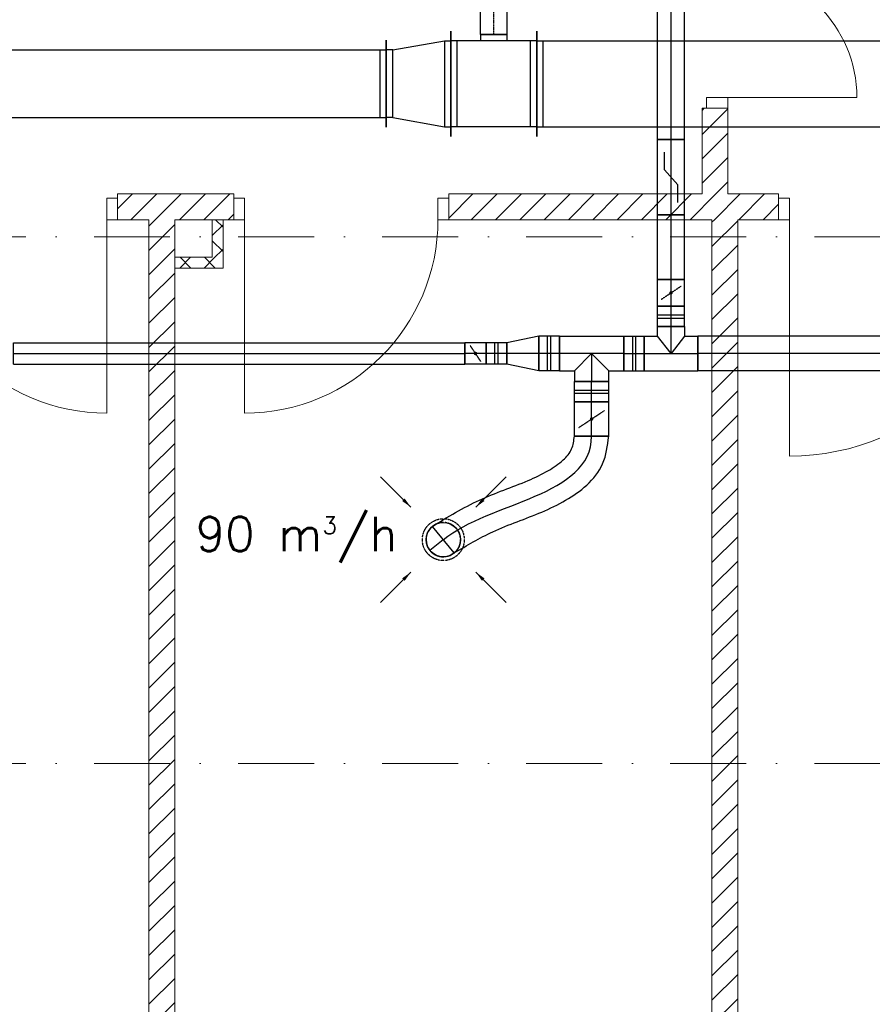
# Model space of a CAD drawing. Header units: millimetres. Extents: x -4612887 to -4536833, y -5457376 to -5415716.
# Tile 17 of 144: x -4598142 to -4594174, y -5451485 to -5446903. Entities that reach past the tile are written whole.
import ezdxf

# ---------------------------------------------------------------- set-up
doc = ezdxf.new("R2010")
doc.units = ezdxf.units.MM
doc.header["$MEASUREMENT"] = 0
for name, pattern in [('DASHDOT', [1, 0.5, -0.25, 0, -0.25]), ('DASHED', [0.75, 0.5, -0.25]), ('Kropki i Kreski', [670.277762, 352.777767, -176.388884, 0, -141.111112])]:
    doc.linetypes.add(name, pattern=pattern)
doc.layers.get('0').update_dxf_attribs({"color": 8, "lineweight": 18})
for name, color, linetype, lineweight in [('FLUID-N1', 7, 'Continuous', 30), ('FLUID-W1', 7, 'Continuous', 30), ('FLUID-W1-160-ARRGR', 7, 'Continuous', 25), ('Osie', 8, 'Continuous', 18), ('Ściany obudowa', 8, 'Continuous', 18), ('Ściany wewnętrzne', 7, 'Continuous', 18)]:
    doc.layers.add(name, color=color, linetype=linetype, lineweight=lineweight)
doc.layers.add('FLUID-N1-SYM', color=7, linetype='Continuous')
doc.layers.add('FLUID-w1-SYM', color=7, linetype='Continuous')
doc.styles.add('FDBES', font='simplex.shx')
doc.linetypes.add('ZIGZAG', pattern='A,0.0001,-0.2,[131,ltypeshp.shx,S=0.2,R=0,X=-0.2,Y=0],-0.4,[131,ltypeshp.shx,S=0.2,R=180,X=0.2,Y=0],-0.2', length=0.8001)
doc.dimstyles.new('FDBES', dxfattribs={"dimscale": 50, "dimtxt": 4, "dimasz": 2.5, "dimexe": 0.8, "dimexo": 2, "dimgap": 1, "dimtad": 1, "dimdsep": 46, "dimtxsty": 'FDBES', "dimcen": 2.5, "dimclrd": 4, "dimclre": 5, "dimadec": 0, "dimazin": 0, "dimtfac": 1, "dimtmove": 0, "dimatfit": 3, "dimfxl": 1, "dimarcsym": 0})
pattern_1 = [(45, (-4559356.9, -5416807.61), (-56.56854, 56.56854), [])]
pattern_2 = [(45, (-4559356.9, -5416807.61), (-56.56854, 56.56854), []), (135, (-4559356.9, -5416807.61), (56.56854, 56.56854), [])]

# ---------------------------------------------------------------- blocks, each defined once
blk = doc.blocks.new('*U326')
at = {"color": 7, "linetype": 'DASHED'}
blk.add_circle((0, 0), 97.5, dxfattribs=at)
at = {"color": 0, "linetype": 'ByBlock', "lineweight": -2}
blk.add_circle((0, 0), 80, dxfattribs=at)
blk = doc.blocks.new('*U903')
at = {"color": 162, "linetype": 'Continuous', "lineweight": -2}
for p, q in [((-1600, -202.5), (-1600, 202.5)), ((1600, 202.5), (1600, -202.5))]:
    blk.add_line(p, q, dxfattribs=at)
at = {"color": 0, "linetype": 'ByBlock', "lineweight": -2}
for p, q in [((-1600, 157.5), (1600, 157.5)), ((-1600, -157.5), (1600, -157.5))]:
    blk.add_line(p, q, dxfattribs=at)
at = {"color": 7, "linetype": 'Continuous'}
for p, q in [((-1570, -157.5), (-1570, 157.5)), ((1570, 157.5), (1570, -157.5))]:
    blk.add_line(p, q, dxfattribs=at)
blk = doc.blocks.new('*U901')
at = {"color": 162, "linetype": 'Continuous', "lineweight": -2}
for p, q in [((-200, -245), (-200, 245)), ((200, 245), (200, -245)), ((62.5, -230), (-62.5, -230))]:
    blk.add_line(p, q, dxfattribs=at)
at = {"color": 0, "linetype": 'ByBlock', "lineweight": -2}
for p, q in [((-200, 200), (200, 200)), ((-200, -200), (200, -200)), ((-62.5, -200), (-62.5, -230)), ((62.5, -230), (62.5, -200))]:
    blk.add_line(p, q, dxfattribs=at)
at = {"color": 7, "linetype": 'Continuous'}
for p, q in [((-170, -200), (-170, 200)), ((170, 200), (170, -200))]:
    blk.add_line(p, q, dxfattribs=at)
blk = doc.blocks.new('*U900')
at = {"color": 162, "linetype": 'Continuous', "lineweight": -2}
for p, q in [((-150, -62.5), (-150, 62.5)), ((150, 62.5), (150, -62.5))]:
    blk.add_line(p, q, dxfattribs=at)
at = {"color": 0, "linetype": 'ByBlock', "lineweight": -2}
for p, q in [((-150, 62.5), (150, 62.5)), ((-150, -62.5), (150, -62.5))]:
    blk.add_line(p, q, dxfattribs=at)
at = {"layer": 'FLUID-N1-SYM', "color": 7, "linetype": 'DASHDOT'}
blk.add_line((-150, 0), (150, 0), dxfattribs=at)
blk = doc.blocks.new('*U892')
at = {"color": 162, "linetype": 'Continuous', "lineweight": -2}
for p, q in [((150, 245), (150, -245)), ((-150, -202.5), (-150, 202.5))]:
    blk.add_line(p, q, dxfattribs=at)
at = {"color": 0, "linetype": 'ByBlock', "lineweight": -2}
for p, q in [((-120, 157.5), (120, 200)), ((120, 200), (150, 200)), ((-120, 157.5), (-150, 157.5)), ((-120, -157.5), (-150, -157.5)), ((-120, -157.5), (120, -200)), ((120, -200), (150, -200))]:
    blk.add_line(p, q, dxfattribs=at)
at = {"color": 7, "linetype": 'Continuous'}
for p, q in [((120, 200), (120, -200)), ((-120, -157.5), (-120, 157.5))]:
    blk.add_line(p, q, dxfattribs=at)
blk = doc.blocks.new('*U888')
at = {"color": 162, "linetype": 'Continuous', "lineweight": -2}
for p, q in [((-1650, -245), (-1650, 245)), ((1650, 245), (1650, -245))]:
    blk.add_line(p, q, dxfattribs=at)
at = {"color": 0, "linetype": 'ByBlock', "lineweight": -2}
for p, q in [((-1650, 200), (1650, 200)), ((-1650, -200), (1650, -200))]:
    blk.add_line(p, q, dxfattribs=at)
at = {"color": 7, "linetype": 'Continuous'}
for p, q in [((-1620, -200), (-1620, 200)), ((1620, 200), (1620, -200))]:
    blk.add_line(p, q, dxfattribs=at)
blk = doc.blocks.new('*U747')
at = {"color": 32, "linetype": 'Continuous', "lineweight": -2}
for p, q in [((-1050, -50), (-1050, 50)), ((1050, 50), (1050, -50))]:
    blk.add_line(p, q, dxfattribs=at)
at = {"color": 0, "linetype": 'ByBlock', "lineweight": -2}
for p, q in [((-1050, 50), (1050, 50)), ((-1050, -50), (1050, -50))]:
    blk.add_line(p, q, dxfattribs=at)
at = {"layer": 'FLUID-w1-SYM', "color": 7, "linetype": 'Continuous'}
blk.add_line((-1050, 0), (1050, 0), dxfattribs=at)
blk = doc.blocks.new('*U320')
at = {"color": 32, "linetype": 'Continuous', "lineweight": -2}
for p, q in [((-50, -50), (-50, 50)), ((50, 50), (50, -50))]:
    blk.add_line(p, q, dxfattribs=at)
at = {"color": 0, "linetype": 'ByBlock', "lineweight": -2}
for p, q in [((-50, 50), (50, 50)), ((-50, -50), (50, -50))]:
    blk.add_line(p, q, dxfattribs=at)
at = {"color": 7, "linetype": 'DASHED'}
blk.add_line((-25, 37.5), (25, -37.5), dxfattribs=at)
at = {"color": 7, "linetype": 'Continuous'}
blk.add_lwpolyline([(-4, 0, 8, 8, 1), (4, 0, 8, 8, 1)], format="xyseb", close=True, dxfattribs=at)
at = {"layer": 'FLUID-w1-SYM', "color": 7, "linetype": 'Continuous'}
blk.add_line((-50, 0), (50, 0), dxfattribs=at)
blk = doc.blocks.new('*U322')
at = {"color": 32, "linetype": 'Continuous', "lineweight": -2}
for p, q in [((-75, -80), (-75, 80)), ((75, 50), (75, -50))]:
    blk.add_line(p, q, dxfattribs=at)
at = {"color": 0, "linetype": 'ByBlock', "lineweight": -2}
for p, q in [((-75, 80), (75, 50)), ((-75, -80), (75, -50))]:
    blk.add_line(p, q, dxfattribs=at)
at = {"layer": 'FLUID-w1-SYM', "color": 7, "linetype": 'Continuous'}
blk.add_line((-75, 0), (75, 0), dxfattribs=at)
blk = doc.blocks.new('*U321')
at = {"color": 32, "linetype": 'Continuous', "lineweight": -2}
for p, q in [((-47.5, -50), (-47.5, 50)), ((47.5, 50), (47.5, -50))]:
    blk.add_line(p, q, dxfattribs=at)
at = {"color": 0, "linetype": 'ByBlock', "lineweight": -2}
for p, q in [((-47.5, 50), (47.5, 50)), ((-47.5, -50), (47.5, -50))]:
    blk.add_line(p, q, dxfattribs=at)
at = {"color": 7, "linetype": 'Continuous'}
for p, q in [((-7.5, 50), (-7.5, -50)), ((7.5, 50), (7.5, -50))]:
    blk.add_line(p, q, dxfattribs=at)
at = {"layer": 'FLUID-w1-SYM', "color": 7, "linetype": 'Continuous'}
blk.add_line((-47.5, 0), (47.5, 0), dxfattribs=at)
blk = doc.blocks.new('*U745')
at = {"color": 32, "linetype": 'Continuous', "lineweight": -2}
for p, q in [((-80, 130), (80, 130)), ((-150, -80), (-150, 80)), ((150, 80), (150, -80))]:
    blk.add_line(p, q, dxfattribs=at)
at = {"color": 0, "linetype": 'ByBlock', "lineweight": -2}
for p, q in [((-80, 130), (-80, 80)), ((80, 80), (80, 130)), ((-80, 80), (-150, 80)), ((150, 80), (80, 80)), ((150, -80), (-150, -80))]:
    blk.add_line(p, q, dxfattribs=at)
at = {"color": 7, "linetype": 'Continuous'}
for p, q in [((-80, 80), (0, 0)), ((0, 0), (80, 80))]:
    blk.add_line(p, q, dxfattribs=at)
at = {"layer": 'FLUID-w1-SYM', "color": 7, "linetype": 'Continuous'}
for p, q in [((0, 0), (0, 130)), ((-150, 0), (150, 0))]:
    blk.add_line(p, q, dxfattribs=at)
blk = doc.blocks.new('*U323')
at = {"color": 32, "linetype": 'Continuous', "lineweight": -2}
for p, q in [((-47.5, -80), (-47.5, 80)), ((47.5, 80), (47.5, -80))]:
    blk.add_line(p, q, dxfattribs=at)
at = {"color": 0, "linetype": 'ByBlock', "lineweight": -2}
for p, q in [((-47.5, 80), (47.5, 80)), ((-47.5, -80), (47.5, -80))]:
    blk.add_line(p, q, dxfattribs=at)
at = {"color": 7, "linetype": 'Continuous'}
for p, q in [((-7.5, 80), (-7.5, -80)), ((7.5, 80), (7.5, -80))]:
    blk.add_line(p, q, dxfattribs=at)
at = {"layer": 'FLUID-w1-SYM', "color": 7, "linetype": 'Continuous'}
blk.add_line((-47.5, 0), (47.5, 0), dxfattribs=at)
blk = doc.blocks.new('*U759')
at = {"color": 32, "linetype": 'Continuous', "lineweight": -2}
for p, q in [((-1155, -80), (-1155, 80)), ((1155, 80), (1155, -80))]:
    blk.add_line(p, q, dxfattribs=at)
at = {"color": 0, "linetype": 'ByBlock', "lineweight": -2}
for p, q in [((-1155, 80), (1155, 80)), ((-1155, -80), (1155, -80))]:
    blk.add_line(p, q, dxfattribs=at)
at = {"layer": 'FLUID-w1-SYM', "color": 7, "linetype": 'Continuous'}
blk.add_line((-1155, 0), (1155, 0), dxfattribs=at)
blk = doc.blocks.new('*U325')
at = {"color": 32, "linetype": 'Continuous', "lineweight": -2}
for p, q in [((-80, -80), (-80, 80)), ((80, 80), (80, -80))]:
    blk.add_line(p, q, dxfattribs=at)
at = {"color": 0, "linetype": 'ByBlock', "lineweight": -2}
for p, q in [((-80, 80), (80, 80)), ((-80, -80), (80, -80))]:
    blk.add_line(p, q, dxfattribs=at)
at = {"color": 7, "linetype": 'DASHED'}
blk.add_line((-40, 60), (40, -60), dxfattribs=at)
at = {"color": 7, "linetype": 'Continuous'}
blk.add_lwpolyline([(-4, 0, 8, 8, 1), (4, 0, 8, 8, 1)], format="xyseb", close=True, dxfattribs=at)
at = {"layer": 'FLUID-w1-SYM', "color": 7, "linetype": 'Continuous'}
blk.add_line((-80, 0), (80, 0), dxfattribs=at)
blk = doc.blocks.new('*U324')
at = {"color": 32, "linetype": 'Continuous', "lineweight": -2}
for p, q in [((-47.5, -80), (-47.5, 80)), ((47.5, 80), (47.5, -80))]:
    blk.add_line(p, q, dxfattribs=at)
at = {"color": 0, "linetype": 'ByBlock', "lineweight": -2}
for p, q in [((-47.5, 80), (47.5, 80)), ((-47.5, -80), (47.5, -80))]:
    blk.add_line(p, q, dxfattribs=at)
at = {"color": 7, "linetype": 'Continuous'}
for p, q in [((-7.5, 80), (-7.5, -80)), ((7.5, 80), (7.5, -80))]:
    blk.add_line(p, q, dxfattribs=at)
at = {"layer": 'FLUID-w1-SYM', "color": 7, "linetype": 'Continuous'}
blk.add_line((-47.5, 0), (47.5, 0), dxfattribs=at)
blk = doc.blocks.new('*U746')
at = {"color": 32, "linetype": 'Continuous', "lineweight": -2}
blk.add_line((-80, 0), (80, 0), dxfattribs=at)
at = {"color": 7, "linetype": 'DASHED', "lineweight": -2}
blk.add_arc((-690, -481.3), 80, 309.2034, 129.2034, dxfattribs=at)
at = {"color": 0, "lineweight": -2}
blk.add_arc((-690, -481.3), 80, 129.2034, 309.2034, dxfattribs=at)
at = {"color": 32, "linetype": 'ZIGZAG', "lineweight": -2, "ltscale": 50}
for points in [[(-639.4, -543.2), (-459.5, -444.4), (-231.7, -352.7), (-121, -298.1), (-22.7, -227.1), (51.4, -128.5), (80, 0)], [(-740.6, -419.3), (-521.6, -297), (-295.4, -205.9), (-201, -159.5), (-131.8, -110), (-92.9, -59.3), (-80, 0)]]:
    blk.add_spline(points, degree=3, dxfattribs=at)
at = {"layer": 'FLUID-w1-SYM', "color": 7, "linetype": 'Continuous'}
for p, q in [((-639.4, -543.2), (-740.6, -419.3)), ((-690, -481.3), (-752, -531.8))]:
    blk.add_line(p, q, dxfattribs=at)
at = {"layer": 'FLUID-w1-SYM', "color": 7, "linetype": 'Continuous', "start_tangent": (0.774907, 0.632075), "end_tangent": (0, 1)}
blk.add_spline([(-690, -481.3), (0, 0)], degree=3, dxfattribs=at)
blk = doc.blocks.new('*U750')
at = {"color": 32, "linetype": 'Continuous', "lineweight": -2}
for p, q in [((-62.5, 125), (62.5, 125)), ((-125, -80), (-125, 80)), ((125, 80), (125, -80))]:
    blk.add_line(p, q, dxfattribs=at)
at = {"color": 0, "linetype": 'ByBlock', "lineweight": -2}
for p, q in [((-62.5, 80), (-62.5, 125)), ((62.5, 125), (62.5, 80)), ((-125, 80), (-62.5, 80)), ((62.5, 80), (125, 80)), ((-125, -80), (125, -80))]:
    blk.add_line(p, q, dxfattribs=at)
at = {"color": 7, "linetype": 'Continuous'}
for p, q in [((0, 0), (-62.5, 80)), ((62.5, 80), (0, 0))]:
    blk.add_line(p, q, dxfattribs=at)
at = {"layer": 'FLUID-w1-SYM', "color": 7, "linetype": 'Continuous'}
for p, q in [((0, 0), (0, 125)), ((-125, 0), (125, 0))]:
    blk.add_line(p, q, dxfattribs=at)
blk = doc.blocks.new('*U753')
at = {"color": 32, "linetype": 'Continuous', "lineweight": -2}
for p, q in [((-47.5, -80), (-47.5, 80)), ((47.5, 80), (47.5, -80))]:
    blk.add_line(p, q, dxfattribs=at)
at = {"color": 0, "linetype": 'ByBlock', "lineweight": -2}
for p, q in [((-47.5, 80), (47.5, 80)), ((-47.5, -80), (47.5, -80))]:
    blk.add_line(p, q, dxfattribs=at)
at = {"color": 7, "linetype": 'Continuous'}
for p, q in [((-7.5, 80), (-7.5, -80)), ((7.5, 80), (7.5, -80))]:
    blk.add_line(p, q, dxfattribs=at)
at = {"layer": 'FLUID-w1-SYM', "color": 7, "linetype": 'Continuous'}
blk.add_line((-47.5, 0), (47.5, 0), dxfattribs=at)
blk = doc.blocks.new('*U751')
at = {"color": 32, "linetype": 'Continuous', "lineweight": -2}
for p, q in [((-62.5, -62.5), (-62.5, 62.5)), ((62.5, 62.5), (62.5, -62.5))]:
    blk.add_line(p, q, dxfattribs=at)
at = {"color": 0, "linetype": 'ByBlock', "lineweight": -2}
for p, q in [((-62.5, 62.5), (62.5, 62.5)), ((-62.5, -62.5), (62.5, -62.5))]:
    blk.add_line(p, q, dxfattribs=at)
at = {"color": 7, "linetype": 'DASHED'}
blk.add_line((-31.25, 46.875), (31.25, -46.875), dxfattribs=at)
at = {"color": 7, "linetype": 'Continuous'}
blk.add_lwpolyline([(-4, 0, 8, 8, 1), (4, 0, 8, 8, 1)], format="xyseb", close=True, dxfattribs=at)
at = {"layer": 'FLUID-w1-SYM', "color": 7, "linetype": 'Continuous'}
blk.add_line((-62.5, 0), (62.5, 0), dxfattribs=at)
blk = doc.blocks.new('*U749')
at = {"color": 32, "linetype": 'Continuous', "lineweight": -2}
for p, q in [((-47.5, -62.5), (-47.5, 62.5)), ((47.5, 62.5), (47.5, -62.5))]:
    blk.add_line(p, q, dxfattribs=at)
at = {"color": 0, "linetype": 'ByBlock', "lineweight": -2}
for p, q in [((-47.5, 62.5), (47.5, 62.5)), ((-47.5, -62.5), (47.5, -62.5))]:
    blk.add_line(p, q, dxfattribs=at)
at = {"color": 7, "linetype": 'Continuous'}
for p, q in [((-7.5, 62.5), (-7.5, -62.5)), ((7.5, 62.5), (7.5, -62.5))]:
    blk.add_line(p, q, dxfattribs=at)
at = {"layer": 'FLUID-w1-SYM', "color": 7, "linetype": 'Continuous'}
blk.add_line((-47.5, 0), (47.5, 0), dxfattribs=at)
blk = doc.blocks.new('*U755')
at = {"color": 32, "linetype": 'Continuous', "lineweight": -2}
for p, q in [((-1200, -62.5), (-1200, 62.5)), ((1200, 62.5), (1200, -62.5))]:
    blk.add_line(p, q, dxfattribs=at)
at = {"color": 0, "linetype": 'ByBlock', "lineweight": -2}
for p, q in [((-1200, 62.5), (1200, 62.5)), ((-1200, -62.5), (1200, -62.5))]:
    blk.add_line(p, q, dxfattribs=at)
at = {"layer": 'FLUID-w1-SYM', "color": 7, "linetype": 'Continuous'}
blk.add_line((-1200, 0), (1200, 0), dxfattribs=at)
blk = doc.blocks.new('*U752')
at = {"color": 32, "linetype": 'Continuous', "lineweight": -2}
for p, q in [((-150, -62.5), (-150, 62.5)), ((150, 62.5), (150, -62.5))]:
    blk.add_line(p, q, dxfattribs=at)
at = {"color": 0, "linetype": 'ByBlock', "lineweight": -2}
for p, q in [((-150, 62.5), (150, 62.5)), ((-150, -62.5), (150, -62.5))]:
    blk.add_line(p, q, dxfattribs=at)
at = {"layer": 'FLUID-w1-SYM', "color": 7, "linetype": 'Continuous'}
blk.add_line((-150, 0), (150, 0), dxfattribs=at)
blk = doc.blocks.new('*U754')
at = {"color": 32, "linetype": 'Continuous', "lineweight": -2}
for p, q in [((-175, -62.5), (-175, 62.5)), ((175, 62.5), (175, -62.5))]:
    blk.add_line(p, q, dxfattribs=at)
at = {"color": 0, "linetype": 'ByBlock', "lineweight": -2}
for p, q in [((-175, 62.5), (175, 62.5)), ((-175, -62.5), (175, -62.5))]:
    blk.add_line(p, q, dxfattribs=at)
at = {"color": 7, "linetype": 'Continuous'}
for p, q in [((-35, -31.2), (35, 31.2)), ((35, 31.2), (116.7, 31.2)), ((-116.7, -31.2), (-35, -31.2))]:
    blk.add_line(p, q, dxfattribs=at)
at = {"layer": 'FLUID-w1-SYM', "color": 7, "linetype": 'Continuous'}
blk.add_line((-175, 0), (175, 0), dxfattribs=at)

msp = doc.modelspace()

# ---------------------------------------------------------------- hatches: boundary and pattern name
at = {"layer": 'Ściany obudowa', "linetype": 'Continuous'}
h = msp.add_hatch(dxfattribs=at)
h.set_pattern_fill('BLOCZKI_BETONOWE', color=8, style=0, pattern_type=2)
h.set_pattern_definition(pattern_2)
h.paths.add_polyline_path([(-4597195.5, -5448059.1), (-4597195.5, -5447834.1), (-4597245.5, -5447834.1), (-4597245.5, -5448009.1)])
h = msp.add_hatch(dxfattribs=at)
h.set_pattern_fill('BLOCZKI_BETONOWE', color=8, style=0, pattern_type=2)
h.set_pattern_definition(pattern_2)
h.paths.add_polyline_path([(-4597420.5, -5448059.1), (-4597195.5, -5448059.1), (-4597245.5, -5448009.1), (-4597420.5, -5448009.1)])
at = {"layer": 'Ściany wewnętrzne', "linetype": 'Continuous'}
h = msp.add_hatch(dxfattribs=at)
h.set_pattern_fill('BLOCZKI_CERAMICZNE', color=8, style=0, pattern_type=2)
h.set_pattern_definition(pattern_1)
h.paths.add_polyline_path([(-4594965.7, -5447714.1), (-4594845.7, -5447714.1), (-4594845.7, -5447315.7), (-4594945.7, -5447315.7), (-4594965.7, -5447315.7)])
h = msp.add_hatch(dxfattribs=at)
h.set_pattern_fill('BLOCZKI_CERAMICZNE', color=8, style=0, pattern_type=2)
h.set_pattern_definition(pattern_1)
h.paths.add_polyline_path([(-4597686.1, -5447714.1), (-4597686.1, -5447734.1), (-4597686.1, -5447834.1), (-4597145.5, -5447834.1), (-4597145.5, -5447734.1), (-4597145.5, -5447714.1)])
h = msp.add_hatch(dxfattribs=at)
h.set_pattern_fill('BLOCZKI_CERAMICZNE', color=8, style=0, pattern_type=2)
h.set_pattern_definition(pattern_1)
h.paths.add_polyline_path([(-4596145.5, -5447734.1), (-4596145.5, -5447834.1), (-4594610.1, -5447834.1), (-4594610.1, -5447734.1), (-4594610.1, -5447714.1), (-4596145.5, -5447714.1)])
h = msp.add_hatch(dxfattribs=at)
h.set_pattern_fill('BLOCZKI_CERAMICZNE', color=8, style=0, pattern_type=2)
h.set_pattern_definition(pattern_1)
h.paths.add_polyline_path([(-4597420.5, -5453789.1), (-4597420.5, -5447834.1), (-4597540.5, -5447834.1), (-4597540.5, -5453789.1)])
h = msp.add_hatch(dxfattribs=at)
h.set_pattern_fill('BLOCZKI_CERAMICZNE', color=8, style=0, pattern_type=2)
h.set_pattern_definition(pattern_1)
h.paths.add_polyline_path([(-4594800.5, -5453789.1), (-4594800.5, -5447834.1), (-4594920.5, -5447834.1), (-4594920.5, -5453789.1)])

# ---------------------------------------------------------------- linework, layer by layer
at = {"layer": 'Osie', "color": 8, "linetype": 'Kropki i Kreski'}
for p, q in [((-4551857, -5447914.1), (-4607179.5, -5447914.1)), ((-4551857, -5450364.1), (-4607179.5, -5450364.1))]:
    msp.add_line(p, q, dxfattribs=at)
at = {"layer": 'Ściany obudowa', "color": 8, "linetype": 'Continuous', "flags": 128}
for points in [[(-4597195.5, -5447834.1), (-4597245.5, -5447834.1)], [(-4597245.5, -5447834.1), (-4597245.5, -5448009.1)], [(-4597195.5, -5448059.1), (-4597195.5, -5447834.1)], [(-4597245.5, -5448009.1), (-4597420.5, -5448009.1)], [(-4597420.5, -5448009.1), (-4597420.5, -5448059.1)], [(-4597420.5, -5448059.1), (-4597195.5, -5448059.1)]]:
    msp.add_lwpolyline(points, dxfattribs=at)
at = {"layer": 'Ściany wewnętrzne', "color": 8, "linetype": 'Continuous'}
for p, q in [((-4594945.7, -5447315.7), (-4594945.7, -5447265.7)), ((-4594945.7, -5447265.7), (-4594845.7, -5447265.7)), ((-4594845.7, -5447265.7), (-4594845.7, -5447315.7)), ((-4594845.7, -5447265.7), (-4594245.7, -5447265.7)), ((-4594945.7, -5447315.7), (-4594965.7, -5447315.7)), ((-4594845.7, -5447315.7), (-4594945.7, -5447315.7)), ((-4594845.7, -5447315.7), (-4594945.7, -5447315.7)), ((-4594845.7, -5447315.7), (-4594945.7, -5447315.7)), ((-4597686.1, -5447734.1), (-4597686.1, -5447714.1)), ((-4597145.5, -5447734.1), (-4597145.5, -5447714.1)), ((-4596145.5, -5447734.1), (-4596145.5, -5447714.1)), ((-4594610.1, -5447734.1), (-4594610.1, -5447714.1)), ((-4597736.1, -5447834.1), (-4597736.1, -5447734.1)), ((-4597736.1, -5447734.1), (-4597686.1, -5447734.1)), ((-4597686.1, -5447834.1), (-4597686.1, -5447734.1)), ((-4597686.1, -5447734.1), (-4597686.1, -5447834.1)), ((-4597686.1, -5447834.1), (-4597686.1, -5447734.1)), ((-4597145.5, -5447834.1), (-4597145.5, -5447734.1)), ((-4597095.5, -5447734.1), (-4597145.5, -5447734.1)), ((-4597145.5, -5447734.1), (-4597145.5, -5447834.1)), ((-4597145.5, -5447834.1), (-4597145.5, -5447734.1)), ((-4597095.5, -5447834.1), (-4597095.5, -5447734.1)), ((-4596145.5, -5447734.1), (-4596195.5, -5447734.1)), ((-4596195.5, -5447734.1), (-4596195.5, -5447834.1)), ((-4596145.5, -5447834.1), (-4596145.5, -5447734.1)), ((-4596145.5, -5447834.1), (-4596145.5, -5447734.1)), ((-4596145.5, -5447834.1), (-4596145.5, -5447734.1)), ((-4594610.1, -5447834.1), (-4594610.1, -5447734.1)), ((-4594560.1, -5447734.1), (-4594610.1, -5447734.1)), ((-4594610.1, -5447734.1), (-4594610.1, -5447834.1)), ((-4594610.1, -5447834.1), (-4594610.1, -5447734.1)), ((-4594560.1, -5447834.1), (-4594560.1, -5447734.1)), ((-4597686.1, -5447834.1), (-4597736.1, -5447834.1)), ((-4597736.1, -5447834.1), (-4597736.1, -5448734.1)), ((-4597145.5, -5447834.1), (-4597095.5, -5447834.1)), ((-4597095.5, -5447834.1), (-4597095.5, -5448734.1)), ((-4596195.5, -5447834.1), (-4596145.5, -5447834.1)), ((-4594610.1, -5447834.1), (-4594560.1, -5447834.1)), ((-4594560.1, -5447834.1), (-4594560.1, -5448934.1))]:
    msp.add_line(p, q, dxfattribs=at)
at = {"layer": 'Ściany wewnętrzne', "color": 8, "linetype": 'Continuous', "flags": 128}
for points in [[(-4594965.7, -5447315.7), (-4594965.7, -5447714.1)], [(-4594845.7, -5447714.1), (-4594845.7, -5447315.7)], [(-4597145.5, -5447714.1), (-4597686.1, -5447714.1)], [(-4594965.7, -5447714.1), (-4596145.5, -5447714.1)], [(-4594610.1, -5447714.1), (-4594845.7, -5447714.1)], [(-4597686.1, -5447834.1), (-4597540.5, -5447834.1)], [(-4597540.5, -5447834.1), (-4597540.5, -5453789.1)], [(-4597420.5, -5447834.1), (-4597145.5, -5447834.1)], [(-4597420.5, -5453789.1), (-4597420.5, -5447834.1)], [(-4596145.5, -5447834.1), (-4594920.5, -5447834.1)], [(-4594920.5, -5447834.1), (-4594920.5, -5453789.1)], [(-4594800.5, -5453789.1), (-4594800.5, -5447834.1)], [(-4594800.5, -5447834.1), (-4594610.1, -5447834.1)]]:
    msp.add_lwpolyline(points, dxfattribs=at)
at = {"layer": 'Ściany wewnętrzne', "color": 8, "linetype": 'Continuous'}
for centre, radius, start, end in [((-4594845.7, -5447265.7), 600, 0, 90), ((-4597736.1, -5447834.1), 900, 180, 270), ((-4597095.5, -5447834.1), 900, 270, 0), ((-4594560.1, -5447834.1), 1100, 270, 0)]:
    msp.add_arc(centre, radius, start, end, dxfattribs=at)

# ---------------------------------------------------------------- block references
at = {"layer": 'FLUID-N1', "color": 162, "linetype": 'Continuous'}
for name, p, rotation in [('*U900', (-4595935.7, -5446821.6), 90), ('*U901', (-4595935.7, -5447201.6), 180)]:
    msp.add_blockref(name, p, dxfattribs=dict(at, rotation=rotation))
for name, p in [('*U892', (-4596285.7, -5447201.6)), ('*U888', (-4594085.7, -5447201.6)), ('*U903', (-4598035.7, -5447201.6))]:
    msp.add_blockref(name, p, dxfattribs=at)
at = {"layer": 'FLUID-W1', "color": 32, "linetype": 'Continuous'}
for name, p, rotation in [('*U755', (-4595110.5, -5446261.6), 90), ('*U754', (-4595110.5, -5447636.6), 90), ('*U752', (-4595110.5, -5447961.6), 90), ('*U751', (-4595110.5, -5448174.1), 90), ('*U749', (-4595110.5, -5448284.1), 90), ('*U320', (-4596020.5, -5448456.6), 180), ('*U321', (-4595923, -5448456.6), 180), ('*U322', (-4595800.5, -5448456.6), 180), ('*U323', (-4595678, -5448456.6), 180), ('*U745', (-4595480.5, -5448456.6), 180), ('*U759', (-4593830.5, -5448456.6), 180), ('*U324', (-4595480.5, -5448634.1), 90), ('*U325', (-4595480.5, -5448761.6), 90), ('*U326', (-4596170.5, -5449322.8), 180)]:
    msp.add_blockref(name, p, dxfattribs=dict(at, rotation=rotation))
for name, p in [('*U750', (-4595110.5, -5448456.6)), ('*U747', (-4597120.5, -5448456.6)), ('*U753', (-4595283, -5448456.6)), ('*U746', (-4595480.5, -5448841.6))]:
    msp.add_blockref(name, p, dxfattribs=at)

# ---------------------------------------------------------------- texts
at = {"layer": 'FLUID-W1-160-ARRGR', "color": 60, "insert": (-4596853.3, -5449322.8), "char_height": 160, "attachment_point": 5, "style": 'FDBES'}
msp.add_mtext('90 m{\\A2;\\H0.5x;3}/h\\P', dxfattribs=at)

# ---------------------------------------------------------------- leaders
at = {"layer": 'FLUID-W1-160-ARRGR'}
for points in [[(-4596321.2, -5449172.1), (-4596462.6, -5449030.7)], [(-4596019.7, -5449172.1), (-4595878.3, -5449030.7)], [(-4596321.2, -5449473.6), (-4596462.6, -5449615)], [(-4596019.7, -5449473.6), (-4595878.3, -5449615)]]:
    msp.add_leader(points, dimstyle='FDBES', override={"dimscale": 20, "dimclrd": 7}, dxfattribs=at)

doc.saveas('drawing.dxf')
